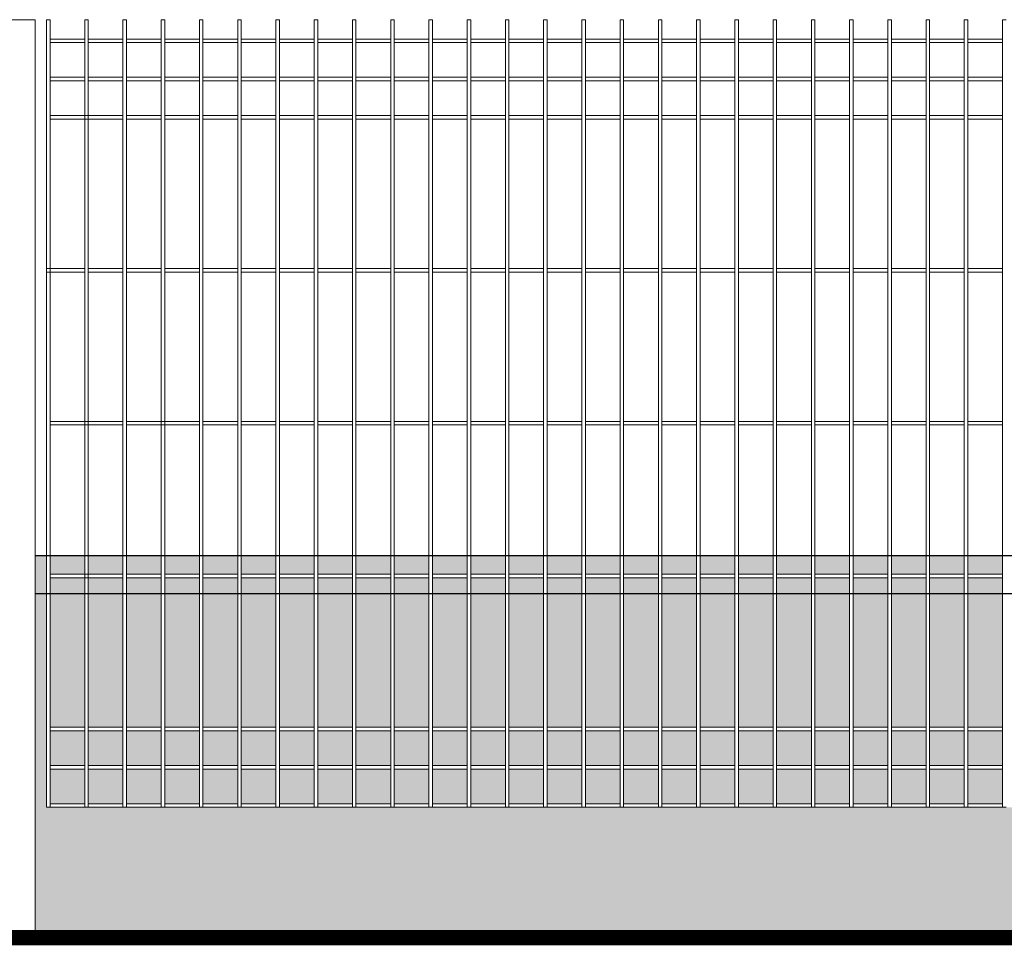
# Model space of a CAD drawing. Header units: millimetres. Extents: x 14041 to 23361, y -6349 to 12956.
# Tile 20 of 106: x 20110 to 20239, y 3119 to 3240. Entities that reach past the tile are written whole.
import ezdxf

# ---------------------------------------------------------------- set-up
doc = ezdxf.new("R2010")
doc.units = ezdxf.units.MM
doc.linetypes.add('KRESKOWA', pattern=[19.05, 12.7, -6.35])
for name, color, linetype, lineweight in [('A-ogrodzenie', 6, 'Continuous', 9), ('A-wypełnienie', 252, 'Continuous', 9), ('E-obrys', 7, 'Continuous', 9)]:
    doc.layers.add(name, color=color, linetype=linetype, lineweight=lineweight)

msp = doc.modelspace()

# ---------------------------------------------------------------- hatches: boundary and pattern name
at = {"layer": 'A-wypełnienie', "lineweight": 15, "ltscale": 2, "transparency": 33554687}
h = msp.add_hatch(color=252, dxfattribs=at)
h.dxf.hatch_style = 1
h.paths.add_polyline_path([(20113.54, 3169.92), (20112.04, 3169.92), (20112.04, 3164.92), (20113.54, 3164.92)])
h = msp.add_hatch(color=252, dxfattribs=at)
h.dxf.hatch_style = 1
h.paths.add_polyline_path([(20118.54, 3169.92), (20114, 3169.92), (20114, 3167.44), (20118.54, 3167.44)])
h = msp.add_hatch(color=252, dxfattribs=at)
h.dxf.hatch_style = 1
h.paths.add_polyline_path([(20123.54, 3169.92), (20119, 3169.92), (20119, 3167.44), (20123.54, 3167.44)])
h = msp.add_hatch(color=252, dxfattribs=at)
h.dxf.hatch_style = 1
h.paths.add_polyline_path([(20128.54, 3169.92), (20124, 3169.92), (20124, 3167.44), (20128.54, 3167.44)])
h = msp.add_hatch(color=252, dxfattribs=at)
h.dxf.hatch_style = 1
h.paths.add_polyline_path([(20133.54, 3169.92), (20129, 3169.92), (20129, 3167.44), (20133.54, 3167.44)])
h = msp.add_hatch(color=252, dxfattribs=at)
h.dxf.hatch_style = 1
h.paths.add_polyline_path([(20138.54, 3169.92), (20134, 3169.92), (20134, 3167.44), (20138.54, 3167.44)])
h = msp.add_hatch(color=252, dxfattribs=at)
h.dxf.hatch_style = 1
h.paths.add_polyline_path([(20143.54, 3169.92), (20139, 3169.92), (20139, 3167.44), (20143.54, 3167.44)])
h = msp.add_hatch(color=252, dxfattribs=at)
h.dxf.hatch_style = 1
h.paths.add_polyline_path([(20148.54, 3169.92), (20144, 3169.92), (20144, 3167.44), (20148.54, 3167.44)])
h = msp.add_hatch(color=252, dxfattribs=at)
h.dxf.hatch_style = 1
h.paths.add_polyline_path([(20153.54, 3169.92), (20149, 3169.92), (20149, 3167.44), (20153.54, 3167.44)])
h = msp.add_hatch(color=252, dxfattribs=at)
h.dxf.hatch_style = 1
h.paths.add_polyline_path([(20158.54, 3169.92), (20154, 3169.92), (20154, 3167.44), (20158.54, 3167.44)])
h = msp.add_hatch(color=252, dxfattribs=at)
h.dxf.hatch_style = 1
h.paths.add_polyline_path([(20163.54, 3169.92), (20159, 3169.92), (20159, 3167.44), (20163.54, 3167.44)])
h = msp.add_hatch(color=252, dxfattribs=at)
h.dxf.hatch_style = 1
h.paths.add_polyline_path([(20168.54, 3169.92), (20164, 3169.92), (20164, 3167.44), (20168.54, 3167.44)])
h = msp.add_hatch(color=252, dxfattribs=at)
h.dxf.hatch_style = 1
h.paths.add_polyline_path([(20173.54, 3169.92), (20169, 3169.92), (20169, 3167.44), (20173.54, 3167.44)])
h = msp.add_hatch(color=252, dxfattribs=at)
h.dxf.hatch_style = 1
h.paths.add_polyline_path([(20178.54, 3169.92), (20174, 3169.92), (20174, 3167.44), (20178.54, 3167.44)])
h = msp.add_hatch(color=252, dxfattribs=at)
h.dxf.hatch_style = 1
h.paths.add_polyline_path([(20183.54, 3169.92), (20179, 3169.92), (20179, 3167.44), (20183.54, 3167.44)])
h = msp.add_hatch(color=252, dxfattribs=at)
h.dxf.hatch_style = 1
h.paths.add_polyline_path([(20188.54, 3169.92), (20184, 3169.92), (20184, 3167.44), (20188.54, 3167.44)])
h = msp.add_hatch(color=252, dxfattribs=at)
h.dxf.hatch_style = 1
h.paths.add_polyline_path([(20193.54, 3169.92), (20189, 3169.92), (20189, 3167.44), (20193.54, 3167.44)])
h = msp.add_hatch(color=252, dxfattribs=at)
h.dxf.hatch_style = 1
h.paths.add_polyline_path([(20198.54, 3169.92), (20194, 3169.92), (20194, 3167.44), (20198.54, 3167.44)])
h = msp.add_hatch(color=252, dxfattribs=at)
h.dxf.hatch_style = 1
h.paths.add_polyline_path([(20203.54, 3169.92), (20199, 3169.92), (20199, 3167.44), (20203.54, 3167.44)])
h = msp.add_hatch(color=252, dxfattribs=at)
h.dxf.hatch_style = 1
h.paths.add_polyline_path([(20208.54, 3169.92), (20204, 3169.92), (20204, 3167.44), (20208.54, 3167.44)])
h = msp.add_hatch(color=252, dxfattribs=at)
h.dxf.hatch_style = 1
h.paths.add_polyline_path([(20213.54, 3169.92), (20209, 3169.92), (20209, 3167.44), (20213.54, 3167.44)])
h = msp.add_hatch(color=252, dxfattribs=at)
h.dxf.hatch_style = 1
h.paths.add_polyline_path([(20218.54, 3169.92), (20214, 3169.92), (20214, 3167.44), (20218.54, 3167.44)])
h = msp.add_hatch(color=252, dxfattribs=at)
h.dxf.hatch_style = 1
h.paths.add_polyline_path([(20223.54, 3169.92), (20219, 3169.92), (20219, 3167.44), (20223.54, 3167.44)])
h = msp.add_hatch(color=252, dxfattribs=at)
h.dxf.hatch_style = 1
h.paths.add_polyline_path([(20228.54, 3169.92), (20224, 3169.92), (20224, 3167.44), (20228.54, 3167.44)])
h = msp.add_hatch(color=252, dxfattribs=at)
h.dxf.hatch_style = 1
h.paths.add_polyline_path([(20233.54, 3169.92), (20229, 3169.92), (20229, 3167.44), (20233.54, 3167.44)])
h = msp.add_hatch(color=252, dxfattribs=at)
h.dxf.hatch_style = 1
h.paths.add_polyline_path([(20238.54, 3169.92), (20234, 3169.92), (20234, 3167.44), (20238.54, 3167.44)])
h = msp.add_hatch(color=252, dxfattribs=at)
h.dxf.hatch_style = 1
h.paths.add_polyline_path([(20118.54, 3166.97), (20114, 3166.97), (20114, 3164.92), (20118.54, 3164.92)])
h = msp.add_hatch(color=252, dxfattribs=at)
h.dxf.hatch_style = 1
h.paths.add_polyline_path([(20123.54, 3166.97), (20119, 3166.97), (20119, 3164.92), (20123.54, 3164.92)])
h = msp.add_hatch(color=252, dxfattribs=at)
h.dxf.hatch_style = 1
h.paths.add_polyline_path([(20128.54, 3166.97), (20124, 3166.97), (20124, 3164.92), (20128.54, 3164.92)])
h = msp.add_hatch(color=252, dxfattribs=at)
h.dxf.hatch_style = 1
h.paths.add_polyline_path([(20133.54, 3166.97), (20129, 3166.97), (20129, 3164.92), (20133.54, 3164.92)])
h = msp.add_hatch(color=252, dxfattribs=at)
h.dxf.hatch_style = 1
h.paths.add_polyline_path([(20138.54, 3166.97), (20134, 3166.97), (20134, 3164.92), (20138.54, 3164.92)])
h = msp.add_hatch(color=252, dxfattribs=at)
h.dxf.hatch_style = 1
h.paths.add_polyline_path([(20143.54, 3166.97), (20139, 3166.97), (20139, 3164.92), (20143.54, 3164.92)])
h = msp.add_hatch(color=252, dxfattribs=at)
h.dxf.hatch_style = 1
h.paths.add_polyline_path([(20148.54, 3166.97), (20144, 3166.97), (20144, 3164.92), (20148.54, 3164.92)])
h = msp.add_hatch(color=252, dxfattribs=at)
h.dxf.hatch_style = 1
h.paths.add_polyline_path([(20153.54, 3166.97), (20149, 3166.97), (20149, 3164.92), (20153.54, 3164.92)])
h = msp.add_hatch(color=252, dxfattribs=at)
h.dxf.hatch_style = 1
h.paths.add_polyline_path([(20158.54, 3166.97), (20154, 3166.97), (20154, 3164.92), (20158.54, 3164.92)])
h = msp.add_hatch(color=252, dxfattribs=at)
h.dxf.hatch_style = 1
h.paths.add_polyline_path([(20163.54, 3166.97), (20159, 3166.97), (20159, 3164.92), (20163.54, 3164.92)])
h = msp.add_hatch(color=252, dxfattribs=at)
h.dxf.hatch_style = 1
h.paths.add_polyline_path([(20168.54, 3166.97), (20164, 3166.97), (20164, 3164.92), (20168.54, 3164.92)])
h = msp.add_hatch(color=252, dxfattribs=at)
h.dxf.hatch_style = 1
h.paths.add_polyline_path([(20173.54, 3166.97), (20169, 3166.97), (20169, 3164.92), (20173.54, 3164.92)])
h = msp.add_hatch(color=252, dxfattribs=at)
h.dxf.hatch_style = 1
h.paths.add_polyline_path([(20178.54, 3166.97), (20174, 3166.97), (20174, 3164.92), (20178.54, 3164.92)])
h = msp.add_hatch(color=252, dxfattribs=at)
h.dxf.hatch_style = 1
h.paths.add_polyline_path([(20183.54, 3166.97), (20179, 3166.97), (20179, 3164.92), (20183.54, 3164.92)])
h = msp.add_hatch(color=252, dxfattribs=at)
h.dxf.hatch_style = 1
h.paths.add_polyline_path([(20188.54, 3166.97), (20184, 3166.97), (20184, 3164.92), (20188.54, 3164.92)])
h = msp.add_hatch(color=252, dxfattribs=at)
h.dxf.hatch_style = 1
h.paths.add_polyline_path([(20193.54, 3166.97), (20189, 3166.97), (20189, 3164.92), (20193.54, 3164.92)])
h = msp.add_hatch(color=252, dxfattribs=at)
h.dxf.hatch_style = 1
h.paths.add_polyline_path([(20198.54, 3166.97), (20194, 3166.97), (20194, 3164.92), (20198.54, 3164.92)])
h = msp.add_hatch(color=252, dxfattribs=at)
h.dxf.hatch_style = 1
h.paths.add_polyline_path([(20203.54, 3166.97), (20199, 3166.97), (20199, 3164.92), (20203.54, 3164.92)])
h = msp.add_hatch(color=252, dxfattribs=at)
h.dxf.hatch_style = 1
h.paths.add_polyline_path([(20208.54, 3166.97), (20204, 3166.97), (20204, 3164.92), (20208.54, 3164.92)])
h = msp.add_hatch(color=252, dxfattribs=at)
h.dxf.hatch_style = 1
h.paths.add_polyline_path([(20213.54, 3166.97), (20209, 3166.97), (20209, 3164.92), (20213.54, 3164.92)])
h = msp.add_hatch(color=252, dxfattribs=at)
h.dxf.hatch_style = 1
h.paths.add_polyline_path([(20218.54, 3166.97), (20214, 3166.97), (20214, 3164.92), (20218.54, 3164.92)])
h = msp.add_hatch(color=252, dxfattribs=at)
h.dxf.hatch_style = 1
h.paths.add_polyline_path([(20223.54, 3166.97), (20219, 3166.97), (20219, 3164.92), (20223.54, 3164.92)])
h = msp.add_hatch(color=252, dxfattribs=at)
h.dxf.hatch_style = 1
h.paths.add_polyline_path([(20228.54, 3166.97), (20224, 3166.97), (20224, 3164.92), (20228.54, 3164.92)])
h = msp.add_hatch(color=252, dxfattribs=at)
h.dxf.hatch_style = 1
h.paths.add_polyline_path([(20233.54, 3166.97), (20229, 3166.97), (20229, 3164.92), (20233.54, 3164.92)])
h = msp.add_hatch(color=252, dxfattribs=at)
h.dxf.hatch_style = 1
h.paths.add_polyline_path([(20238.54, 3166.97), (20234, 3166.97), (20234, 3164.92), (20238.54, 3164.92)])
h = msp.add_hatch(color=253, dxfattribs=at)
h.dxf.hatch_style = 1
h.paths.add_polyline_path([(20363.54, 3136.97), (20359, 3136.97), (20358.54, 3136.97), (20354, 3136.97), (20353.54, 3136.97), (20349, 3136.97), (20348.54, 3136.97), (20344, 3136.97), (20343.54, 3136.97), (20339, 3136.97), (20338.54, 3136.97), (20334, 3136.97), (20333.54, 3136.97), (20329, 3136.97), (20328.54, 3136.97), (20324, 3136.97), (20323.54, 3136.97), (20319, 3136.97), (20318.54, 3136.97), (20314, 3136.97), (20313.54, 3136.97), (20309, 3136.97), (20308.54, 3136.97), (20304, 3136.97), (20303.54, 3136.97), (20299, 3136.97), (20298.54, 3136.97), (20294, 3136.97), (20293.54, 3136.97), (20289, 3136.97), (20288.54, 3136.97), (20284, 3136.97), (20283.54, 3136.97), (20279, 3136.97), (20278.54, 3136.97), (20274, 3136.97), (20273.54, 3136.97), (20269, 3136.97), (20268.54, 3136.97), (20264, 3136.97), (20263.54, 3136.97), (20259, 3136.97), (20258.54, 3136.97), (20254, 3136.97), (20253.54, 3136.97), (20249, 3136.97), (20248.54, 3136.97), (20244, 3136.97), (20243.54, 3136.97), (20239, 3136.97), (20238.54, 3136.97), (20234, 3136.97), (20233.54, 3136.97), (20229, 3136.97), (20228.54, 3136.97), (20224, 3136.97), (20223.54, 3136.97), (20219, 3136.97), (20218.54, 3136.97), (20214, 3136.97), (20213.54, 3136.97), (20209, 3136.97), (20208.54, 3136.97), (20204, 3136.97), (20203.54, 3136.97), (20199, 3136.97), (20198.54, 3136.97), (20194, 3136.97), (20193.54, 3136.97), (20189, 3136.97), (20188.54, 3136.97), (20184, 3136.97), (20183.54, 3136.97), (20179, 3136.97), (20178.54, 3136.97), (20174, 3136.97), (20173.54, 3136.97), (20169, 3136.97), (20168.54, 3136.97), (20164, 3136.97), (20163.54, 3136.97), (20159, 3136.97), (20158.54, 3136.97), (20154, 3136.97), (20153.54, 3136.97), (20149, 3136.97), (20148.54, 3136.97), (20144, 3136.97), (20143.54, 3136.97), (20139, 3136.97), (20138.54, 3136.97), (20134, 3136.97), (20133.54, 3136.97), (20129, 3136.97), (20128.54, 3136.97), (20124, 3136.97), (20123.54, 3136.97), (20119, 3136.97), (20118.54, 3136.97), (20114, 3136.97), (20113.54, 3136.97), (20113.54, 3164.92), (20112.04, 3164.92), (20112.04, 3119.95), (20366.04, 3119.95), (20366.04, 3164.92), (20363.54, 3164.92)])
h = msp.add_hatch(color=253, dxfattribs=at)
h.dxf.hatch_style = 1
h.paths.add_polyline_path([(20118.54, 3147.44), (20118.54, 3164.92), (20114, 3164.92), (20114, 3147.44)])
h.paths.add_polyline_path([(20114, 3142.44), (20118.54, 3142.44), (20118.54, 3146.97), (20114, 3146.97)])
h.paths.add_polyline_path([(20114, 3137.44), (20118.54, 3137.44), (20118.54, 3141.97), (20114, 3141.97)])
h = msp.add_hatch(color=253, dxfattribs=at)
h.dxf.hatch_style = 1
h.paths.add_polyline_path([(20123.54, 3147.44), (20123.54, 3164.92), (20119, 3164.92), (20119, 3147.44)])
h.paths.add_polyline_path([(20119, 3142.44), (20123.54, 3142.44), (20123.54, 3146.97), (20119, 3146.97)])
h.paths.add_polyline_path([(20119, 3137.44), (20123.54, 3137.44), (20123.54, 3141.97), (20119, 3141.97)])
h = msp.add_hatch(color=253, dxfattribs=at)
h.dxf.hatch_style = 1
h.paths.add_polyline_path([(20128.54, 3147.44), (20128.54, 3164.92), (20124, 3164.92), (20124, 3147.44)])
h.paths.add_polyline_path([(20124, 3142.44), (20128.54, 3142.44), (20128.54, 3146.97), (20124, 3146.97)])
h.paths.add_polyline_path([(20124, 3137.44), (20128.54, 3137.44), (20128.54, 3141.97), (20124, 3141.97)])
h = msp.add_hatch(color=253, dxfattribs=at)
h.dxf.hatch_style = 1
h.paths.add_polyline_path([(20133.54, 3147.44), (20133.54, 3164.92), (20129, 3164.92), (20129, 3147.44)])
h.paths.add_polyline_path([(20129, 3142.44), (20133.54, 3142.44), (20133.54, 3146.97), (20129, 3146.97)])
h.paths.add_polyline_path([(20129, 3137.44), (20133.54, 3137.44), (20133.54, 3141.97), (20129, 3141.97)])
h = msp.add_hatch(color=253, dxfattribs=at)
h.dxf.hatch_style = 1
h.paths.add_polyline_path([(20138.54, 3147.44), (20138.54, 3164.92), (20134, 3164.92), (20134, 3147.44)])
h.paths.add_polyline_path([(20134, 3142.44), (20138.54, 3142.44), (20138.54, 3146.97), (20134, 3146.97)])
h.paths.add_polyline_path([(20134, 3137.44), (20138.54, 3137.44), (20138.54, 3141.97), (20134, 3141.97)])
h = msp.add_hatch(color=253, dxfattribs=at)
h.dxf.hatch_style = 1
h.paths.add_polyline_path([(20143.54, 3147.44), (20143.54, 3164.92), (20139, 3164.92), (20139, 3147.44)])
h.paths.add_polyline_path([(20139, 3142.44), (20143.54, 3142.44), (20143.54, 3146.97), (20139, 3146.97)])
h.paths.add_polyline_path([(20139, 3137.44), (20143.54, 3137.44), (20143.54, 3141.97), (20139, 3141.97)])
h = msp.add_hatch(color=253, dxfattribs=at)
h.dxf.hatch_style = 1
h.paths.add_polyline_path([(20148.54, 3147.44), (20148.54, 3164.92), (20144, 3164.92), (20144, 3147.44)])
h.paths.add_polyline_path([(20144, 3142.44), (20148.54, 3142.44), (20148.54, 3146.97), (20144, 3146.97)])
h.paths.add_polyline_path([(20144, 3137.44), (20148.54, 3137.44), (20148.54, 3141.97), (20144, 3141.97)])
h = msp.add_hatch(color=253, dxfattribs=at)
h.dxf.hatch_style = 1
h.paths.add_polyline_path([(20153.54, 3147.44), (20153.54, 3164.92), (20149, 3164.92), (20149, 3147.44)])
h.paths.add_polyline_path([(20149, 3142.44), (20153.54, 3142.44), (20153.54, 3146.97), (20149, 3146.97)])
h.paths.add_polyline_path([(20149, 3137.44), (20153.54, 3137.44), (20153.54, 3141.97), (20149, 3141.97)])
h = msp.add_hatch(color=253, dxfattribs=at)
h.dxf.hatch_style = 1
h.paths.add_polyline_path([(20158.54, 3147.44), (20158.54, 3164.92), (20154, 3164.92), (20154, 3147.44)])
h.paths.add_polyline_path([(20154, 3142.44), (20158.54, 3142.44), (20158.54, 3146.97), (20154, 3146.97)])
h.paths.add_polyline_path([(20154, 3137.44), (20158.54, 3137.44), (20158.54, 3141.97), (20154, 3141.97)])
h = msp.add_hatch(color=253, dxfattribs=at)
h.dxf.hatch_style = 1
h.paths.add_polyline_path([(20163.54, 3147.44), (20163.54, 3164.92), (20159, 3164.92), (20159, 3147.44)])
h.paths.add_polyline_path([(20159, 3142.44), (20163.54, 3142.44), (20163.54, 3146.97), (20159, 3146.97)])
h.paths.add_polyline_path([(20159, 3137.44), (20163.54, 3137.44), (20163.54, 3141.97), (20159, 3141.97)])
h = msp.add_hatch(color=253, dxfattribs=at)
h.dxf.hatch_style = 1
h.paths.add_polyline_path([(20168.54, 3147.44), (20168.54, 3164.92), (20164, 3164.92), (20164, 3147.44)])
h.paths.add_polyline_path([(20164, 3142.44), (20168.54, 3142.44), (20168.54, 3146.97), (20164, 3146.97)])
h.paths.add_polyline_path([(20164, 3137.44), (20168.54, 3137.44), (20168.54, 3141.97), (20164, 3141.97)])
h = msp.add_hatch(color=253, dxfattribs=at)
h.dxf.hatch_style = 1
h.paths.add_polyline_path([(20173.54, 3147.44), (20173.54, 3164.92), (20169, 3164.92), (20169, 3147.44)])
h.paths.add_polyline_path([(20169, 3142.44), (20173.54, 3142.44), (20173.54, 3146.97), (20169, 3146.97)])
h.paths.add_polyline_path([(20169, 3137.44), (20173.54, 3137.44), (20173.54, 3141.97), (20169, 3141.97)])
h = msp.add_hatch(color=253, dxfattribs=at)
h.dxf.hatch_style = 1
h.paths.add_polyline_path([(20178.54, 3147.44), (20178.54, 3164.92), (20174, 3164.92), (20174, 3147.44)])
h.paths.add_polyline_path([(20174, 3142.44), (20178.54, 3142.44), (20178.54, 3146.97), (20174, 3146.97)])
h.paths.add_polyline_path([(20174, 3137.44), (20178.54, 3137.44), (20178.54, 3141.97), (20174, 3141.97)])
h = msp.add_hatch(color=253, dxfattribs=at)
h.dxf.hatch_style = 1
h.paths.add_polyline_path([(20183.54, 3147.44), (20183.54, 3164.92), (20179, 3164.92), (20179, 3147.44)])
h.paths.add_polyline_path([(20179, 3142.44), (20183.54, 3142.44), (20183.54, 3146.97), (20179, 3146.97)])
h.paths.add_polyline_path([(20179, 3137.44), (20183.54, 3137.44), (20183.54, 3141.97), (20179, 3141.97)])
h = msp.add_hatch(color=253, dxfattribs=at)
h.dxf.hatch_style = 1
h.paths.add_polyline_path([(20188.54, 3147.44), (20188.54, 3164.92), (20184, 3164.92), (20184, 3147.44)])
h.paths.add_polyline_path([(20184, 3142.44), (20188.54, 3142.44), (20188.54, 3146.97), (20184, 3146.97)])
h.paths.add_polyline_path([(20184, 3137.44), (20188.54, 3137.44), (20188.54, 3141.97), (20184, 3141.97)])
h = msp.add_hatch(color=253, dxfattribs=at)
h.dxf.hatch_style = 1
h.paths.add_polyline_path([(20193.54, 3147.44), (20193.54, 3164.92), (20189, 3164.92), (20189, 3147.44)])
h.paths.add_polyline_path([(20189, 3142.44), (20193.54, 3142.44), (20193.54, 3146.97), (20189, 3146.97)])
h.paths.add_polyline_path([(20189, 3137.44), (20193.54, 3137.44), (20193.54, 3141.97), (20189, 3141.97)])
h = msp.add_hatch(color=253, dxfattribs=at)
h.dxf.hatch_style = 1
h.paths.add_polyline_path([(20198.54, 3147.44), (20198.54, 3164.92), (20194, 3164.92), (20194, 3147.44)])
h.paths.add_polyline_path([(20194, 3142.44), (20198.54, 3142.44), (20198.54, 3146.97), (20194, 3146.97)])
h.paths.add_polyline_path([(20194, 3137.44), (20198.54, 3137.44), (20198.54, 3141.97), (20194, 3141.97)])
h = msp.add_hatch(color=253, dxfattribs=at)
h.dxf.hatch_style = 1
h.paths.add_polyline_path([(20203.54, 3147.44), (20203.54, 3164.92), (20199, 3164.92), (20199, 3147.44)])
h.paths.add_polyline_path([(20199, 3142.44), (20203.54, 3142.44), (20203.54, 3146.97), (20199, 3146.97)])
h.paths.add_polyline_path([(20199, 3137.44), (20203.54, 3137.44), (20203.54, 3141.97), (20199, 3141.97)])
h = msp.add_hatch(color=253, dxfattribs=at)
h.dxf.hatch_style = 1
h.paths.add_polyline_path([(20208.54, 3147.44), (20208.54, 3164.92), (20204, 3164.92), (20204, 3147.44)])
h.paths.add_polyline_path([(20204, 3142.44), (20208.54, 3142.44), (20208.54, 3146.97), (20204, 3146.97)])
h.paths.add_polyline_path([(20204, 3137.44), (20208.54, 3137.44), (20208.54, 3141.97), (20204, 3141.97)])
h = msp.add_hatch(color=253, dxfattribs=at)
h.dxf.hatch_style = 1
h.paths.add_polyline_path([(20213.54, 3147.44), (20213.54, 3164.92), (20209, 3164.92), (20209, 3147.44)])
h.paths.add_polyline_path([(20209, 3142.44), (20213.54, 3142.44), (20213.54, 3146.97), (20209, 3146.97)])
h.paths.add_polyline_path([(20209, 3137.44), (20213.54, 3137.44), (20213.54, 3141.97), (20209, 3141.97)])
h = msp.add_hatch(color=253, dxfattribs=at)
h.dxf.hatch_style = 1
h.paths.add_polyline_path([(20218.54, 3147.44), (20218.54, 3164.92), (20214, 3164.92), (20214, 3147.44)])
h.paths.add_polyline_path([(20214, 3142.44), (20218.54, 3142.44), (20218.54, 3146.97), (20214, 3146.97)])
h.paths.add_polyline_path([(20214, 3137.44), (20218.54, 3137.44), (20218.54, 3141.97), (20214, 3141.97)])
h = msp.add_hatch(color=253, dxfattribs=at)
h.dxf.hatch_style = 1
h.paths.add_polyline_path([(20223.54, 3147.44), (20223.54, 3164.92), (20219, 3164.92), (20219, 3147.44)])
h.paths.add_polyline_path([(20219, 3142.44), (20223.54, 3142.44), (20223.54, 3146.97), (20219, 3146.97)])
h.paths.add_polyline_path([(20219, 3137.44), (20223.54, 3137.44), (20223.54, 3141.97), (20219, 3141.97)])
h = msp.add_hatch(color=253, dxfattribs=at)
h.dxf.hatch_style = 1
h.paths.add_polyline_path([(20228.54, 3147.44), (20228.54, 3164.92), (20224, 3164.92), (20224, 3147.44)])
h.paths.add_polyline_path([(20224, 3142.44), (20228.54, 3142.44), (20228.54, 3146.97), (20224, 3146.97)])
h.paths.add_polyline_path([(20224, 3137.44), (20228.54, 3137.44), (20228.54, 3141.97), (20224, 3141.97)])
h = msp.add_hatch(color=253, dxfattribs=at)
h.dxf.hatch_style = 1
h.paths.add_polyline_path([(20233.54, 3147.44), (20233.54, 3164.92), (20229, 3164.92), (20229, 3147.44)])
h.paths.add_polyline_path([(20229, 3142.44), (20233.54, 3142.44), (20233.54, 3146.97), (20229, 3146.97)])
h.paths.add_polyline_path([(20229, 3137.44), (20233.54, 3137.44), (20233.54, 3141.97), (20229, 3141.97)])
h = msp.add_hatch(color=253, dxfattribs=at)
h.dxf.hatch_style = 1
h.paths.add_polyline_path([(20238.54, 3147.44), (20238.54, 3164.92), (20234, 3164.92), (20234, 3147.44)])
h.paths.add_polyline_path([(20234, 3142.44), (20238.54, 3142.44), (20238.54, 3146.97), (20234, 3146.97)])
h.paths.add_polyline_path([(20234, 3137.44), (20238.54, 3137.44), (20238.54, 3141.97), (20234, 3141.97)])

# ---------------------------------------------------------------- linework, layer by layer
at = {"layer": 'A-ogrodzenie', "color": 96, "true_color": 0x036808}
for p, q in [((20112.04, 3239.97), (20108.04, 3239.97)), ((20112.04, 3239.97), (20112.04, 3119.97)), ((20113.54, 3136.97), (20113.54, 3239.97)), ((20113.54, 3239.97), (20114, 3239.97)), ((20113.54, 3239.97), (20114, 3239.97)), ((20114, 3136.97), (20114, 3239.97)), ((20118.54, 3136.97), (20118.54, 3239.97)), ((20118.54, 3239.97), (20119, 3239.97)), ((20119, 3136.97), (20119, 3239.97)), ((20123.54, 3136.97), (20123.54, 3239.97)), ((20123.54, 3239.97), (20124, 3239.97)), ((20124, 3136.97), (20124, 3239.97)), ((20128.54, 3136.97), (20128.54, 3239.97)), ((20128.54, 3239.97), (20129, 3239.97)), ((20129, 3136.97), (20129, 3239.97)), ((20133.54, 3136.97), (20133.54, 3239.97)), ((20133.54, 3239.97), (20134, 3239.97)), ((20134, 3136.97), (20134, 3239.97)), ((20138.54, 3136.97), (20138.54, 3239.97)), ((20138.54, 3239.97), (20139, 3239.97)), ((20139, 3136.97), (20139, 3239.97)), ((20143.54, 3136.97), (20143.54, 3239.97)), ((20143.54, 3239.97), (20144, 3239.97)), ((20144, 3136.97), (20144, 3239.97)), ((20148.54, 3136.97), (20148.54, 3239.97)), ((20148.54, 3239.97), (20149, 3239.97)), ((20149, 3136.97), (20149, 3239.97)), ((20153.54, 3136.97), (20153.54, 3239.97)), ((20153.54, 3239.97), (20154, 3239.97)), ((20154, 3136.97), (20154, 3239.97)), ((20158.54, 3136.97), (20158.54, 3239.97)), ((20158.54, 3239.97), (20159, 3239.97)), ((20159, 3136.97), (20159, 3239.97)), ((20163.54, 3136.97), (20163.54, 3239.97)), ((20163.54, 3239.97), (20164, 3239.97)), ((20164, 3136.97), (20164, 3239.97)), ((20168.54, 3136.97), (20168.54, 3239.97)), ((20168.54, 3239.97), (20169, 3239.97)), ((20169, 3136.97), (20169, 3239.97)), ((20173.54, 3136.97), (20173.54, 3239.97)), ((20173.54, 3239.97), (20174, 3239.97)), ((20174, 3136.97), (20174, 3239.97)), ((20178.54, 3136.97), (20178.54, 3239.97)), ((20178.54, 3239.97), (20179, 3239.97)), ((20179, 3136.97), (20179, 3239.97)), ((20183.54, 3136.97), (20183.54, 3239.97)), ((20183.54, 3239.97), (20184, 3239.97)), ((20184, 3136.97), (20184, 3239.97)), ((20188.54, 3136.97), (20188.54, 3239.97)), ((20188.54, 3239.97), (20189, 3239.97)), ((20189, 3136.97), (20189, 3239.97)), ((20193.54, 3136.97), (20193.54, 3239.97)), ((20193.54, 3239.97), (20194, 3239.97)), ((20194, 3136.97), (20194, 3239.97)), ((20198.54, 3136.97), (20198.54, 3239.97)), ((20198.54, 3239.97), (20199, 3239.97)), ((20199, 3136.97), (20199, 3239.97)), ((20203.54, 3136.97), (20203.54, 3239.97)), ((20203.54, 3239.97), (20204, 3239.97)), ((20204, 3136.97), (20204, 3239.97)), ((20208.54, 3136.97), (20208.54, 3239.97)), ((20208.54, 3239.97), (20209, 3239.97)), ((20209, 3136.97), (20209, 3239.97)), ((20213.54, 3136.97), (20213.54, 3239.97)), ((20213.54, 3239.97), (20214, 3239.97)), ((20214, 3136.97), (20214, 3239.97)), ((20218.54, 3136.97), (20218.54, 3239.97)), ((20218.54, 3239.97), (20219, 3239.97)), ((20219, 3136.97), (20219, 3239.97)), ((20223.54, 3136.97), (20223.54, 3239.97)), ((20223.54, 3239.97), (20224, 3239.97)), ((20224, 3136.97), (20224, 3239.97)), ((20228.54, 3136.97), (20228.54, 3239.97)), ((20228.54, 3239.97), (20229, 3239.97)), ((20229, 3136.97), (20229, 3239.97)), ((20233.54, 3136.97), (20233.54, 3239.97)), ((20233.54, 3239.97), (20234, 3239.97)), ((20234, 3136.97), (20234, 3239.97)), ((20238.54, 3136.97), (20238.54, 3239.97)), ((20238.54, 3239.97), (20239, 3239.97)), ((20114, 3237.44), (20118.54, 3237.44)), ((20114, 3236.97), (20118.54, 3236.97)), ((20119, 3237.44), (20123.54, 3237.44)), ((20119, 3236.97), (20123.54, 3236.97)), ((20124, 3237.44), (20128.54, 3237.44)), ((20124, 3236.97), (20128.54, 3236.97)), ((20129, 3237.44), (20133.54, 3237.44)), ((20129, 3236.97), (20133.54, 3236.97)), ((20134, 3237.44), (20138.54, 3237.44)), ((20134, 3236.97), (20138.54, 3236.97)), ((20139, 3237.44), (20143.54, 3237.44)), ((20139, 3236.97), (20143.54, 3236.97)), ((20144, 3237.44), (20148.54, 3237.44)), ((20144, 3236.97), (20148.54, 3236.97)), ((20149, 3237.44), (20153.54, 3237.44)), ((20149, 3236.97), (20153.54, 3236.97)), ((20154, 3237.44), (20158.54, 3237.44)), ((20154, 3236.97), (20158.54, 3236.97)), ((20159, 3237.44), (20163.54, 3237.44)), ((20159, 3236.97), (20163.54, 3236.97)), ((20164, 3237.44), (20168.54, 3237.44)), ((20164, 3236.97), (20168.54, 3236.97)), ((20169, 3237.44), (20173.54, 3237.44)), ((20169, 3236.97), (20173.54, 3236.97)), ((20174, 3237.44), (20178.54, 3237.44)), ((20174, 3236.97), (20178.54, 3236.97)), ((20179, 3237.44), (20183.54, 3237.44)), ((20179, 3236.97), (20183.54, 3236.97)), ((20184, 3237.44), (20188.54, 3237.44)), ((20184, 3236.97), (20188.54, 3236.97)), ((20189, 3237.44), (20193.54, 3237.44)), ((20189, 3236.97), (20193.54, 3236.97)), ((20194, 3237.44), (20198.54, 3237.44)), ((20194, 3236.97), (20198.54, 3236.97)), ((20199, 3237.44), (20203.54, 3237.44)), ((20199, 3236.97), (20203.54, 3236.97)), ((20204, 3237.44), (20208.54, 3237.44)), ((20204, 3236.97), (20208.54, 3236.97)), ((20209, 3237.44), (20213.54, 3237.44)), ((20209, 3236.97), (20213.54, 3236.97)), ((20214, 3237.44), (20218.54, 3237.44)), ((20214, 3236.97), (20218.54, 3236.97)), ((20219, 3237.44), (20223.54, 3237.44)), ((20219, 3236.97), (20223.54, 3236.97)), ((20224, 3237.44), (20228.54, 3237.44)), ((20224, 3236.97), (20228.54, 3236.97)), ((20229, 3237.44), (20233.54, 3237.44)), ((20229, 3236.97), (20233.54, 3236.97)), ((20234, 3237.44), (20238.54, 3237.44)), ((20234, 3236.97), (20238.54, 3236.97)), ((20114, 3232.44), (20118.54, 3232.44)), ((20114, 3231.97), (20118.54, 3231.97)), ((20119, 3232.44), (20123.54, 3232.44)), ((20119, 3231.97), (20123.54, 3231.97)), ((20124, 3232.44), (20128.54, 3232.44)), ((20124, 3231.97), (20128.54, 3231.97)), ((20129, 3232.44), (20133.54, 3232.44)), ((20129, 3231.97), (20133.54, 3231.97)), ((20134, 3232.44), (20138.54, 3232.44)), ((20134, 3231.97), (20138.54, 3231.97)), ((20139, 3232.44), (20143.54, 3232.44)), ((20139, 3231.97), (20143.54, 3231.97)), ((20144, 3232.44), (20148.54, 3232.44)), ((20144, 3231.97), (20148.54, 3231.97)), ((20149, 3232.44), (20153.54, 3232.44)), ((20149, 3231.97), (20153.54, 3231.97)), ((20154, 3232.44), (20158.54, 3232.44)), ((20154, 3231.97), (20158.54, 3231.97)), ((20159, 3232.44), (20163.54, 3232.44)), ((20159, 3231.97), (20163.54, 3231.97)), ((20164, 3232.44), (20168.54, 3232.44)), ((20164, 3231.97), (20168.54, 3231.97)), ((20169, 3232.44), (20173.54, 3232.44)), ((20169, 3231.97), (20173.54, 3231.97)), ((20174, 3232.44), (20178.54, 3232.44)), ((20174, 3231.97), (20178.54, 3231.97)), ((20179, 3232.44), (20183.54, 3232.44)), ((20179, 3231.97), (20183.54, 3231.97)), ((20184, 3232.44), (20188.54, 3232.44)), ((20184, 3231.97), (20188.54, 3231.97)), ((20189, 3232.44), (20193.54, 3232.44)), ((20189, 3231.97), (20193.54, 3231.97)), ((20194, 3232.44), (20198.54, 3232.44)), ((20194, 3231.97), (20198.54, 3231.97)), ((20199, 3232.44), (20203.54, 3232.44)), ((20199, 3231.97), (20203.54, 3231.97)), ((20204, 3232.44), (20208.54, 3232.44)), ((20204, 3231.97), (20208.54, 3231.97)), ((20209, 3232.44), (20213.54, 3232.44)), ((20209, 3231.97), (20213.54, 3231.97)), ((20214, 3232.44), (20218.54, 3232.44)), ((20214, 3231.97), (20218.54, 3231.97)), ((20219, 3232.44), (20223.54, 3232.44)), ((20219, 3231.97), (20223.54, 3231.97)), ((20224, 3232.44), (20228.54, 3232.44)), ((20224, 3231.97), (20228.54, 3231.97)), ((20229, 3232.44), (20233.54, 3232.44)), ((20229, 3231.97), (20233.54, 3231.97)), ((20234, 3232.44), (20238.54, 3232.44)), ((20234, 3231.97), (20238.54, 3231.97)), ((20114, 3227.44), (20119, 3227.44)), ((20119, 3227.44), (20123.54, 3227.44)), ((20124, 3227.44), (20128.54, 3227.44)), ((20129, 3227.44), (20133.54, 3227.44)), ((20134, 3227.44), (20138.54, 3227.44)), ((20139, 3227.44), (20143.54, 3227.44)), ((20144, 3227.44), (20148.54, 3227.44)), ((20149, 3227.44), (20153.54, 3227.44)), ((20154, 3227.44), (20158.54, 3227.44)), ((20159, 3227.44), (20163.54, 3227.44)), ((20164, 3227.44), (20168.54, 3227.44)), ((20169, 3227.44), (20173.54, 3227.44)), ((20174, 3227.44), (20178.54, 3227.44)), ((20179, 3227.44), (20183.54, 3227.44)), ((20184, 3227.44), (20188.54, 3227.44)), ((20189, 3227.44), (20193.54, 3227.44)), ((20194, 3227.44), (20198.54, 3227.44)), ((20199, 3227.44), (20203.54, 3227.44)), ((20204, 3227.44), (20208.54, 3227.44)), ((20209, 3227.44), (20213.54, 3227.44)), ((20214, 3227.44), (20218.54, 3227.44)), ((20219, 3227.44), (20223.54, 3227.44)), ((20224, 3227.44), (20228.54, 3227.44)), ((20229, 3227.44), (20233.54, 3227.44)), ((20234, 3227.44), (20238.54, 3227.44)), ((20114, 3226.97), (20119, 3226.97)), ((20119, 3226.97), (20123.54, 3226.97)), ((20124, 3226.97), (20128.54, 3226.97)), ((20129, 3226.97), (20133.54, 3226.97)), ((20134, 3226.97), (20138.54, 3226.97)), ((20139, 3226.97), (20143.54, 3226.97)), ((20144, 3226.97), (20148.54, 3226.97)), ((20149, 3226.97), (20153.54, 3226.97)), ((20154, 3226.97), (20158.54, 3226.97)), ((20159, 3226.97), (20163.54, 3226.97)), ((20164, 3226.97), (20168.54, 3226.97)), ((20169, 3226.97), (20173.54, 3226.97)), ((20174, 3226.97), (20178.54, 3226.97)), ((20179, 3226.97), (20183.54, 3226.97)), ((20184, 3226.97), (20188.54, 3226.97)), ((20189, 3226.97), (20193.54, 3226.97)), ((20194, 3226.97), (20198.54, 3226.97)), ((20199, 3226.97), (20203.54, 3226.97)), ((20204, 3226.97), (20208.54, 3226.97)), ((20209, 3226.97), (20213.54, 3226.97)), ((20214, 3226.97), (20218.54, 3226.97)), ((20219, 3226.97), (20223.54, 3226.97)), ((20224, 3226.97), (20228.54, 3226.97)), ((20229, 3226.97), (20233.54, 3226.97)), ((20234, 3226.97), (20238.54, 3226.97)), ((20113.54, 3207.44), (20118.54, 3207.44)), ((20113.54, 3206.97), (20118.54, 3206.97)), ((20119, 3207.44), (20123.54, 3207.44)), ((20119, 3206.97), (20123.54, 3206.97)), ((20124, 3207.44), (20128.54, 3207.44)), ((20124, 3206.97), (20128.54, 3206.97)), ((20129, 3207.44), (20133.54, 3207.44)), ((20129, 3206.97), (20133.54, 3206.97)), ((20134, 3207.44), (20138.54, 3207.44)), ((20134, 3206.97), (20138.54, 3206.97)), ((20139, 3207.44), (20143.54, 3207.44)), ((20139, 3206.97), (20143.54, 3206.97)), ((20144, 3207.44), (20148.54, 3207.44)), ((20144, 3206.97), (20148.54, 3206.97)), ((20149, 3207.44), (20153.54, 3207.44)), ((20149, 3206.97), (20153.54, 3206.97)), ((20154, 3207.44), (20158.54, 3207.44)), ((20154, 3206.97), (20158.54, 3206.97)), ((20159, 3207.44), (20163.54, 3207.44)), ((20159, 3206.97), (20163.54, 3206.97)), ((20164, 3207.44), (20168.54, 3207.44)), ((20164, 3206.97), (20168.54, 3206.97)), ((20169, 3207.44), (20173.54, 3207.44)), ((20169, 3206.97), (20173.54, 3206.97)), ((20174, 3207.44), (20178.54, 3207.44)), ((20174, 3206.97), (20178.54, 3206.97)), ((20179, 3207.44), (20183.54, 3207.44)), ((20179, 3206.97), (20183.54, 3206.97)), ((20184, 3207.44), (20188.54, 3207.44)), ((20184, 3206.97), (20188.54, 3206.97)), ((20189, 3207.44), (20193.54, 3207.44)), ((20189, 3206.97), (20193.54, 3206.97)), ((20194, 3207.44), (20198.54, 3207.44)), ((20194, 3206.97), (20198.54, 3206.97)), ((20199, 3207.44), (20203.54, 3207.44)), ((20199, 3206.97), (20203.54, 3206.97)), ((20204, 3207.44), (20208.54, 3207.44)), ((20204, 3206.97), (20208.54, 3206.97)), ((20209, 3207.44), (20213.54, 3207.44)), ((20209, 3206.97), (20213.54, 3206.97)), ((20214, 3207.44), (20218.54, 3207.44)), ((20214, 3206.97), (20218.54, 3206.97)), ((20219, 3207.44), (20223.54, 3207.44)), ((20219, 3206.97), (20223.54, 3206.97)), ((20224, 3207.44), (20228.54, 3207.44)), ((20224, 3206.97), (20228.54, 3206.97)), ((20229, 3207.44), (20233.54, 3207.44)), ((20229, 3206.97), (20233.54, 3206.97)), ((20234, 3207.44), (20238.54, 3207.44)), ((20234, 3206.97), (20238.54, 3206.97)), ((20114, 3187.44), (20119, 3187.44)), ((20119, 3187.44), (20123.54, 3187.44)), ((20124, 3187.44), (20129, 3187.44)), ((20129, 3187.44), (20133.54, 3187.44)), ((20134, 3187.44), (20138.54, 3187.44)), ((20139, 3187.44), (20143.54, 3187.44)), ((20144, 3187.44), (20148.54, 3187.44)), ((20149, 3187.44), (20153.54, 3187.44)), ((20154, 3187.44), (20158.54, 3187.44)), ((20159, 3187.44), (20163.54, 3187.44)), ((20164, 3187.44), (20168.54, 3187.44)), ((20169, 3187.44), (20173.54, 3187.44)), ((20174, 3187.44), (20178.54, 3187.44)), ((20179, 3187.44), (20183.54, 3187.44)), ((20184, 3187.44), (20188.54, 3187.44)), ((20189, 3187.44), (20193.54, 3187.44)), ((20194, 3187.44), (20198.54, 3187.44)), ((20199, 3187.44), (20203.54, 3187.44)), ((20204, 3187.44), (20208.54, 3187.44)), ((20209, 3187.44), (20213.54, 3187.44)), ((20214, 3187.44), (20218.54, 3187.44)), ((20219, 3187.44), (20223.54, 3187.44)), ((20224, 3187.44), (20228.54, 3187.44)), ((20229, 3187.44), (20233.54, 3187.44)), ((20234, 3187.44), (20238.54, 3187.44)), ((20114, 3186.97), (20119, 3186.97)), ((20119, 3186.97), (20123.54, 3186.97)), ((20124, 3186.97), (20129, 3186.97)), ((20129, 3186.97), (20133.54, 3186.97)), ((20134, 3186.97), (20138.54, 3186.97)), ((20139, 3186.97), (20143.54, 3186.97)), ((20144, 3186.97), (20148.54, 3186.97)), ((20149, 3186.97), (20153.54, 3186.97)), ((20154, 3186.97), (20158.54, 3186.97)), ((20159, 3186.97), (20163.54, 3186.97)), ((20164, 3186.97), (20168.54, 3186.97)), ((20169, 3186.97), (20173.54, 3186.97)), ((20174, 3186.97), (20178.54, 3186.97)), ((20179, 3186.97), (20183.54, 3186.97)), ((20184, 3186.97), (20188.54, 3186.97)), ((20189, 3186.97), (20193.54, 3186.97)), ((20194, 3186.97), (20198.54, 3186.97)), ((20199, 3186.97), (20203.54, 3186.97)), ((20204, 3186.97), (20208.54, 3186.97)), ((20209, 3186.97), (20213.54, 3186.97)), ((20214, 3186.97), (20218.54, 3186.97)), ((20219, 3186.97), (20223.54, 3186.97)), ((20224, 3186.97), (20228.54, 3186.97)), ((20229, 3186.97), (20233.54, 3186.97)), ((20234, 3186.97), (20238.54, 3186.97)), ((20114, 3167.44), (20119, 3167.44)), ((20114, 3166.97), (20119, 3166.97)), ((20119, 3167.44), (20123.54, 3167.44)), ((20119, 3166.97), (20123.54, 3166.97)), ((20124, 3167.44), (20128.54, 3167.44)), ((20124, 3166.97), (20128.54, 3166.97)), ((20129, 3167.44), (20133.54, 3167.44)), ((20129, 3166.97), (20133.54, 3166.97)), ((20134, 3167.44), (20138.54, 3167.44)), ((20134, 3166.97), (20138.54, 3166.97)), ((20139, 3167.44), (20143.54, 3167.44)), ((20139, 3166.97), (20143.54, 3166.97)), ((20144, 3167.44), (20148.54, 3167.44)), ((20144, 3166.97), (20148.54, 3166.97)), ((20149, 3167.44), (20153.54, 3167.44)), ((20149, 3166.97), (20153.54, 3166.97)), ((20154, 3167.44), (20158.54, 3167.44)), ((20154, 3166.97), (20158.54, 3166.97)), ((20159, 3167.44), (20163.54, 3167.44)), ((20159, 3166.97), (20163.54, 3166.97)), ((20164, 3167.44), (20168.54, 3167.44)), ((20164, 3166.97), (20168.54, 3166.97)), ((20169, 3167.44), (20173.54, 3167.44)), ((20169, 3166.97), (20173.54, 3166.97)), ((20174, 3167.44), (20178.54, 3167.44)), ((20174, 3166.97), (20178.54, 3166.97)), ((20179, 3167.44), (20183.54, 3167.44)), ((20179, 3166.97), (20183.54, 3166.97)), ((20184, 3167.44), (20188.54, 3167.44)), ((20184, 3166.97), (20188.54, 3166.97)), ((20189, 3167.44), (20193.54, 3167.44)), ((20189, 3166.97), (20193.54, 3166.97)), ((20194, 3167.44), (20198.54, 3167.44)), ((20194, 3166.97), (20198.54, 3166.97)), ((20199, 3167.44), (20203.54, 3167.44)), ((20199, 3166.97), (20203.54, 3166.97)), ((20204, 3167.44), (20208.54, 3167.44)), ((20204, 3166.97), (20208.54, 3166.97)), ((20209, 3167.44), (20213.54, 3167.44)), ((20209, 3166.97), (20213.54, 3166.97)), ((20214, 3167.44), (20218.54, 3167.44)), ((20214, 3166.97), (20218.54, 3166.97)), ((20219, 3167.44), (20223.54, 3167.44)), ((20219, 3166.97), (20223.54, 3166.97)), ((20224, 3167.44), (20228.54, 3167.44)), ((20224, 3166.97), (20228.54, 3166.97)), ((20229, 3167.44), (20233.54, 3167.44)), ((20229, 3166.97), (20233.54, 3166.97)), ((20234, 3167.44), (20238.54, 3167.44)), ((20234, 3166.97), (20238.54, 3166.97)), ((20114, 3147.44), (20118.54, 3147.44)), ((20114, 3146.97), (20118.54, 3146.97)), ((20119, 3147.44), (20123.54, 3147.44)), ((20119, 3146.97), (20123.54, 3146.97)), ((20124, 3147.44), (20128.54, 3147.44)), ((20124, 3146.97), (20128.54, 3146.97)), ((20129, 3147.44), (20133.54, 3147.44)), ((20129, 3146.97), (20133.54, 3146.97)), ((20134, 3147.44), (20138.54, 3147.44)), ((20134, 3146.97), (20138.54, 3146.97)), ((20139, 3147.44), (20143.54, 3147.44)), ((20139, 3146.97), (20143.54, 3146.97)), ((20144, 3147.44), (20148.54, 3147.44)), ((20144, 3146.97), (20148.54, 3146.97)), ((20149, 3147.44), (20153.54, 3147.44)), ((20149, 3146.97), (20153.54, 3146.97)), ((20154, 3147.44), (20158.54, 3147.44)), ((20154, 3146.97), (20158.54, 3146.97)), ((20159, 3147.44), (20163.54, 3147.44)), ((20159, 3146.97), (20163.54, 3146.97)), ((20164, 3147.44), (20168.54, 3147.44)), ((20164, 3146.97), (20168.54, 3146.97)), ((20169, 3147.44), (20173.54, 3147.44)), ((20169, 3146.97), (20173.54, 3146.97)), ((20174, 3147.44), (20178.54, 3147.44)), ((20174, 3146.97), (20178.54, 3146.97)), ((20179, 3147.44), (20183.54, 3147.44)), ((20179, 3146.97), (20183.54, 3146.97)), ((20184, 3147.44), (20188.54, 3147.44)), ((20184, 3146.97), (20188.54, 3146.97)), ((20189, 3147.44), (20193.54, 3147.44)), ((20189, 3146.97), (20193.54, 3146.97)), ((20194, 3147.44), (20198.54, 3147.44)), ((20194, 3146.97), (20198.54, 3146.97)), ((20199, 3147.44), (20203.54, 3147.44)), ((20199, 3146.97), (20203.54, 3146.97)), ((20204, 3147.44), (20208.54, 3147.44)), ((20204, 3146.97), (20208.54, 3146.97)), ((20209, 3147.44), (20213.54, 3147.44)), ((20209, 3146.97), (20213.54, 3146.97)), ((20214, 3147.44), (20218.54, 3147.44)), ((20214, 3146.97), (20218.54, 3146.97)), ((20219, 3147.44), (20223.54, 3147.44)), ((20219, 3146.97), (20223.54, 3146.97)), ((20224, 3147.44), (20228.54, 3147.44)), ((20224, 3146.97), (20228.54, 3146.97)), ((20229, 3147.44), (20233.54, 3147.44)), ((20229, 3146.97), (20233.54, 3146.97)), ((20234, 3147.44), (20238.54, 3147.44)), ((20234, 3146.97), (20238.54, 3146.97)), ((20114, 3142.44), (20114, 3141.97)), ((20114, 3142.44), (20118.54, 3142.44)), ((20119, 3142.44), (20123.54, 3142.44)), ((20124, 3142.44), (20128.54, 3142.44)), ((20129, 3142.44), (20133.54, 3142.44)), ((20134, 3142.44), (20138.54, 3142.44)), ((20139, 3142.44), (20143.54, 3142.44)), ((20144, 3142.44), (20148.54, 3142.44)), ((20149, 3142.44), (20153.54, 3142.44)), ((20154, 3142.44), (20158.54, 3142.44)), ((20159, 3142.44), (20163.54, 3142.44)), ((20164, 3142.44), (20168.54, 3142.44)), ((20169, 3142.44), (20173.54, 3142.44)), ((20174, 3142.44), (20178.54, 3142.44)), ((20179, 3142.44), (20183.54, 3142.44)), ((20184, 3142.44), (20188.54, 3142.44)), ((20189, 3142.44), (20193.54, 3142.44)), ((20194, 3142.44), (20198.54, 3142.44)), ((20199, 3142.44), (20203.54, 3142.44)), ((20204, 3142.44), (20208.54, 3142.44)), ((20209, 3142.44), (20213.54, 3142.44)), ((20214, 3142.44), (20218.54, 3142.44)), ((20219, 3142.44), (20223.54, 3142.44)), ((20224, 3142.44), (20228.54, 3142.44)), ((20229, 3142.44), (20233.54, 3142.44)), ((20234, 3142.44), (20238.54, 3142.44)), ((20114, 3141.97), (20118.54, 3141.97)), ((20119, 3141.97), (20123.54, 3141.97)), ((20124, 3141.97), (20128.54, 3141.97)), ((20129, 3141.97), (20133.54, 3141.97)), ((20134, 3141.97), (20138.54, 3141.97)), ((20139, 3141.97), (20143.54, 3141.97)), ((20144, 3141.97), (20148.54, 3141.97)), ((20149, 3141.97), (20153.54, 3141.97)), ((20154, 3141.97), (20158.54, 3141.97)), ((20159, 3141.97), (20163.54, 3141.97)), ((20164, 3141.97), (20168.54, 3141.97)), ((20169, 3141.97), (20173.54, 3141.97)), ((20174, 3141.97), (20178.54, 3141.97)), ((20179, 3141.97), (20183.54, 3141.97)), ((20184, 3141.97), (20188.54, 3141.97)), ((20189, 3141.97), (20193.54, 3141.97)), ((20194, 3141.97), (20198.54, 3141.97)), ((20199, 3141.97), (20203.54, 3141.97)), ((20204, 3141.97), (20208.54, 3141.97)), ((20209, 3141.97), (20213.54, 3141.97)), ((20214, 3141.97), (20218.54, 3141.97)), ((20219, 3141.97), (20223.54, 3141.97)), ((20224, 3141.97), (20228.54, 3141.97)), ((20229, 3141.97), (20233.54, 3141.97)), ((20234, 3141.97), (20238.54, 3141.97)), ((20114, 3137.44), (20118.54, 3137.44)), ((20119, 3137.44), (20123.54, 3137.44)), ((20124, 3137.44), (20128.54, 3137.44)), ((20129, 3137.44), (20133.54, 3137.44)), ((20134, 3137.44), (20138.54, 3137.44)), ((20139, 3137.44), (20143.54, 3137.44)), ((20144, 3137.44), (20148.54, 3137.44)), ((20149, 3137.44), (20153.54, 3137.44)), ((20154, 3137.44), (20158.54, 3137.44)), ((20159, 3137.44), (20163.54, 3137.44)), ((20164, 3137.44), (20168.54, 3137.44)), ((20169, 3137.44), (20173.54, 3137.44)), ((20174, 3137.44), (20178.54, 3137.44)), ((20179, 3137.44), (20183.54, 3137.44)), ((20184, 3137.44), (20188.54, 3137.44)), ((20189, 3137.44), (20193.54, 3137.44)), ((20194, 3137.44), (20198.54, 3137.44)), ((20199, 3137.44), (20203.54, 3137.44)), ((20204, 3137.44), (20208.54, 3137.44)), ((20209, 3137.44), (20213.54, 3137.44)), ((20214, 3137.44), (20218.54, 3137.44)), ((20219, 3137.44), (20223.54, 3137.44)), ((20224, 3137.44), (20228.54, 3137.44)), ((20229, 3137.44), (20233.54, 3137.44)), ((20234, 3137.44), (20238.54, 3137.44)), ((20113.54, 3136.97), (20114, 3136.97)), ((20114, 3136.97), (20118.54, 3136.97)), ((20118.54, 3136.97), (20119, 3136.97)), ((20119, 3136.97), (20124, 3136.97)), ((20124, 3136.97), (20128.54, 3136.97)), ((20128.54, 3136.97), (20129, 3136.97)), ((20129, 3136.97), (20134, 3136.97)), ((20134, 3136.97), (20138.54, 3136.97)), ((20138.54, 3136.97), (20139, 3136.97)), ((20139, 3136.97), (20144, 3136.97)), ((20144, 3136.97), (20148.54, 3136.97)), ((20148.54, 3136.97), (20149, 3136.97)), ((20149, 3136.97), (20154, 3136.97)), ((20154, 3136.97), (20158.54, 3136.97)), ((20158.54, 3136.97), (20159, 3136.97)), ((20159, 3136.97), (20164, 3136.97)), ((20164, 3136.97), (20168.54, 3136.97)), ((20168.54, 3136.97), (20169, 3136.97)), ((20169, 3136.97), (20174, 3136.97)), ((20174, 3136.97), (20178.54, 3136.97)), ((20178.54, 3136.97), (20179, 3136.97)), ((20179, 3136.97), (20184, 3136.97)), ((20184, 3136.97), (20188.54, 3136.97)), ((20188.54, 3136.97), (20189, 3136.97)), ((20189, 3136.97), (20194, 3136.97)), ((20194, 3136.97), (20198.54, 3136.97)), ((20198.54, 3136.97), (20199, 3136.97)), ((20199, 3136.97), (20204, 3136.97)), ((20204, 3136.97), (20208.54, 3136.97)), ((20208.54, 3136.97), (20209, 3136.97)), ((20209, 3136.97), (20214, 3136.97)), ((20214, 3136.97), (20218.54, 3136.97)), ((20218.54, 3136.97), (20219, 3136.97)), ((20219, 3136.97), (20224, 3136.97)), ((20224, 3136.97), (20228.54, 3136.97)), ((20228.54, 3136.97), (20229, 3136.97)), ((20229, 3136.97), (20234, 3136.97)), ((20234, 3136.97), (20238.54, 3136.97)), ((20238.54, 3136.97), (20239, 3136.97))]:
    msp.add_line(p, q, dxfattribs=at)
at = {"layer": 'E-obrys', "lineweight": 30}
for p, q in [((20112.04, 3169.92), (20366.04, 3169.92)), ((20112.04, 3164.92), (20366.04, 3164.92))]:
    msp.add_line(p, q, dxfattribs=at)
at = {"layer": 'E-obrys', "linetype": 'KRESKOWA', "ltscale": 2}
for p, q in [((22073.04, 3119.97), (19953.04, 3119.97)), ((19953.04, 3119.97), (22073.04, 3119.97))]:
    msp.add_line(p, q, dxfattribs=at)
at = {"layer": 'E-obrys', "const_width": 2}
msp.add_lwpolyline([(22366.64, 3119.97), (19536.21, 3119.92)], dxfattribs=at)

doc.saveas('drawing.dxf')
